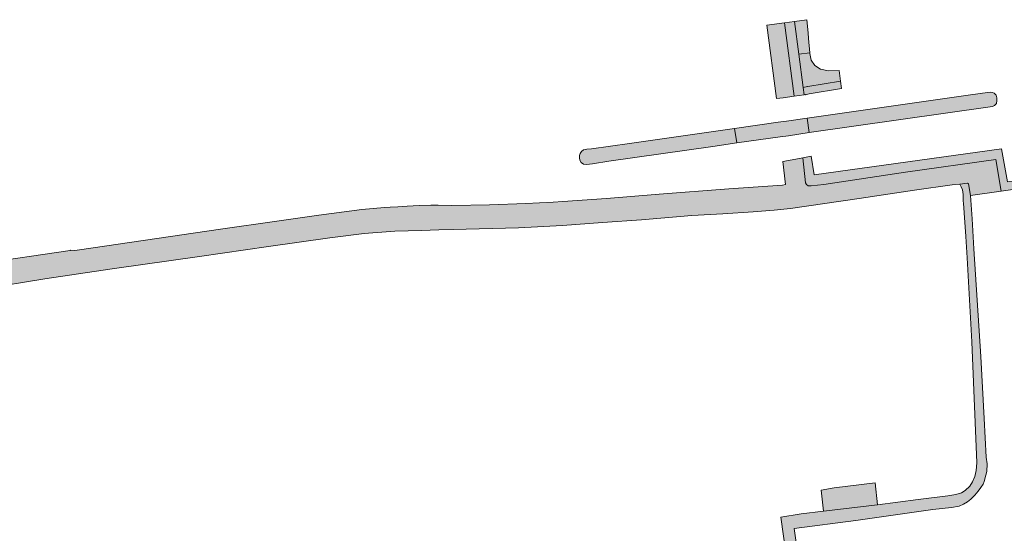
# Model space of a CAD drawing. Extents: x 97094 to 109644, y 463509 to 471969.
# Tile 130 of 256: x 102817 to 102949, y 468606 to 468675. Entities that reach past the tile are written whole.
import ezdxf

# ---------------------------------------------------------------- set-up
doc = ezdxf.new("R2010")
doc.units = 0
doc.layers.add('109 Onkruidbestrijding elementen', color=6, linetype='Continuous', lineweight=20, true_color=0xff00ff)

msp = doc.modelspace()

# ---------------------------------------------------------------- hatches: boundary and pattern name
at = {"layer": '109 Onkruidbestrijding elementen', "true_color": 0xff00ff}
for points in [[(102918.45, 468664.24), (102919.34, 468664.36), (102920.84, 468664.56), (102919.55, 468674.46), (102917.17, 468674.13), (102918.45, 468664.24)], [(102922.17, 468664.75), (102922.04, 468665.73), (102921.47, 468670.21), (102920.89, 468674.64), (102919.55, 468674.46), (102920.84, 468664.56), (102922.17, 468664.75)], [(102920.89, 468674.64), (102921.47, 468670.21), (102922.94, 468670.42), (102922.76, 468672.33), (102922.75, 468673.08), (102922.54, 468674.87), (102920.89, 468674.64)], [(102922.94, 468670.42), (102921.47, 468670.21), (102922.04, 468665.73), (102922.65, 468665.85), (102922.67, 468665.85), (102927.1, 468666.6), (102926.91, 468668.03), (102925.47, 468668), (102924.37, 468668.2), (102923.65, 468668.69), (102923.15, 468669.4), (102922.95, 468670.33), (102922.94, 468670.42)], [(102922.04, 468665.73), (102922.17, 468664.75), (102922.32, 468664.78), (102922.35, 468664.76), (102922.86, 468664.87), (102927.23, 468665.61), (102927.1, 468666.6), (102922.67, 468665.85), (102922.65, 468665.85), (102922.04, 468665.73)], [(102922.61, 468661.6), (102922.88, 468659.65), (102947.26, 468663.11), (102947.56, 468663.17), (102947.85, 468663.32), (102948.09, 468663.58), (102948.16, 468663.96), (102948.15, 468664.35), (102948.06, 468664.68), (102947.78, 468664.95), (102947.57, 468665.06), (102947.32, 468665.1), (102946.87, 468665.06), (102944.61, 468664.74), (102922.61, 468661.6)], [(102919.81, 468661.21), (102918.7, 468661.06), (102912.82, 468660.22), (102913.14, 468658.26), (102918.96, 468659.07), (102920.1, 468659.24), (102922.88, 468659.65), (102922.61, 468661.6), (102919.81, 468661.21)], [(102912.82, 468660.22), (102898.66, 468658.2), (102893.53, 468657.47), (102892.92, 468657.4), (102892.47, 468657.33), (102892.21, 468657.11), (102892.02, 468656.84), (102891.94, 468656.57), (102891.93, 468656.25), (102891.97, 468655.94), (102892.17, 468655.63), (102892.47, 468655.4), (102892.86, 468655.35), (102893.67, 468655.44), (102895.88, 468655.8), (102909.87, 468657.8), (102913.14, 468658.26), (102912.82, 468660.22)], [(102923.14, 468656.49), (102922.02, 468656.27), (102922.37, 468652.9), (102922.49, 468652.64), (102922.71, 468652.49), (102923.14, 468652.48), (102924.86, 468652.66), (102935.83, 468654.32), (102948, 468656.03), (102948.71, 468651.78), (102958.04, 468653.13), (102957.81, 468654.14), (102949.6, 468653), (102948.78, 468657.46), (102923.52, 468653.96), (102923.14, 468656.49)], [(102922.02, 468656.27), (102920.58, 468656), (102919.33, 468655.76), (102919.69, 468652.66), (102919.29, 468652.56), (102912.06, 468652.06), (102902.68, 468651.35), (102895.56, 468650.79), (102889.67, 468650.38), (102888.39, 468650.3), (102884.69, 468650.09), (102879.79, 468649.92), (102874.72, 468649.83), (102872.87, 468649.87), (102871.89, 468649.86), (102870.33, 468649.82), (102868.7, 468649.75), (102867.47, 468649.66), (102866.41, 468649.6), (102865.67, 468649.55), (102862.62, 468649.27), (102856.81, 468648.54), (102851.17, 468647.73), (102843.58, 468646.66), (102829.76, 468644.63), (102824.57, 468643.87), (102823.93, 468643.78), (102823.35, 468643.83), (102823.33, 468643.77), (102811.02, 468641.98), (102810.25, 468641.77), (102809.56, 468641.54), (102808.92, 468641.31), (102808.87, 468641.28), (102808.86, 468641.27), (102808.85, 468641.25), (102808.84, 468641.24), (102808.84, 468641.23), (102808.83, 468641.21), (102808.82, 468641.2), (102808.81, 468641.19), (102808.8, 468641.17), (102808.79, 468641.16), (102808.78, 468641.15), (102808.77, 468641.14), (102808.76, 468641.12), (102808.75, 468641.11), (102808.74, 468641.1), (102808.73, 468641.09), (102808.72, 468641.08), (102808.71, 468641.06), (102808.7, 468641.05), (102808.68, 468641.04), (102808.67, 468641.03), (102808.66, 468641.02), (102808.65, 468641.01), (102808.64, 468641), (102808.62, 468640.99), (102808.61, 468640.98), (102808.6, 468640.97), (102808.58, 468640.96), (102808.57, 468640.95), (102808.56, 468640.94), (102808.54, 468640.93), (102794.25, 468634.77), (102748.81, 468627.82), (102749.28, 468624.68), (102754.24, 468625.32), (102772.09, 468628.11), (102795.52, 468631.83), (102811, 468638.51), (102811.74, 468638.62), (102811.89, 468638.65), (102819.61, 468639.91), (102819.9, 468639.96), (102828.97, 468641.31), (102840.72, 468642.97), (102850.03, 468644.29), (102858.3, 468645.46), (102862.94, 468646.07), (102867.05, 468646.39), (102870.62, 468646.48), (102872.96, 468646.54), (102874.89, 468646.59), (102883.73, 468646.83), (102889.65, 468647.14), (102895.01, 468647.54), (102900.28, 468647.88), (102907.05, 468648.49), (102911.24, 468648.71), (102915.32, 468648.97), (102918.15, 468649.19), (102920.35, 468649.44), (102929.59, 468650.78), (102937.06, 468651.91), (102942.11, 468652.62), (102943.14, 468652.72), (102944.18, 468652.83), (102944.31, 468652.76), (102944.58, 468651.19), (102948.71, 468651.78), (102948, 468656.03), (102935.83, 468654.32), (102924.86, 468652.66), (102923.14, 468652.48), (102922.71, 468652.49), (102922.49, 468652.64), (102922.37, 468652.9), (102922.02, 468656.27)], [(102919.07, 468607.82), (102921.1, 468593.1), (102923.81, 468575.42), (102922.8, 468575.13), (102923.08, 468573.28), (102923.6, 468573.34), (102924, 468573.52), (102924.49, 468573.73), (102924.85, 468574.07), (102925.16, 468574.47), (102925.4, 468574.85), (102925.51, 468575.41), (102925.51, 468575.83), (102925.4, 468576.52), (102923.5, 468588.65), (102921.72, 468599.95), (102920.84, 468606.28), (102929.14, 468607.39), (102939.52, 468608.86), (102942.05, 468609.13), (102943.07, 468609.33), (102943.67, 468609.58), (102944.21, 468609.89), (102944.66, 468610.27), (102945.16, 468610.78), (102945.61, 468611.33), (102945.99, 468611.81), (102946.3, 468612.27), (102946.46, 468612.64), (102946.67, 468613.47), (102946.81, 468614), (102946.83, 468615.02), (102946.73, 468615.91), (102946.43, 468621.13), (102945.98, 468629.47), (102945.48, 468637.08), (102945.03, 468644), (102944.99, 468644.81), (102944.82, 468648.02), (102944.7, 468649.94), (102944.58, 468651.19), (102944.31, 468652.76), (102944.18, 468652.83), (102943.14, 468652.72), (102943.32, 468652.35), (102943.5, 468651.92), (102943.61, 468651.32), (102943.63, 468650.42), (102943.65, 468650.13), (102943.74, 468648.84), (102943.95, 468645.67), (102944.15, 468642.78), (102944.8, 468631.47), (102945.45, 468615.13), (102945.38, 468614.14), (102945.16, 468613.3), (102944.87, 468612.57), (102944.5, 468611.99), (102943.89, 468611.42), (102943.38, 468611.1), (102942.64, 468610.87), (102941.55, 468610.71), (102937.57, 468610.19), (102932.07, 468609.51), (102924.8, 468608.62), (102921.77, 468608.29), (102919.07, 468607.82)], [(102924.8, 468608.62), (102932.07, 468609.51), (102931.74, 468612.47), (102926.22, 468611.8), (102924.48, 468611.47), (102924.8, 468608.62)]]:
    msp.add_hatch(color=6, dxfattribs=at).paths.add_polyline_path(points)

# ---------------------------------------------------------------- linework, layer by layer
at = {"layer": '109 Onkruidbestrijding elementen', "color": 3, "true_color": 0x00ff00}
for points in [[(102918.45, 468664.24), (102919.34, 468664.36), (102920.84, 468664.56), (102919.55, 468674.46), (102917.17, 468674.13), (102918.45, 468664.24)], [(102922.17, 468664.75), (102922.04, 468665.73), (102921.47, 468670.21), (102920.89, 468674.64), (102919.55, 468674.46), (102920.84, 468664.56), (102922.17, 468664.75)], [(102920.89, 468674.64), (102921.47, 468670.21), (102922.94, 468670.42), (102922.76, 468672.33), (102922.75, 468673.08), (102922.54, 468674.87), (102920.89, 468674.64)], [(102922.94, 468670.42), (102921.47, 468670.21), (102922.04, 468665.73), (102922.65, 468665.85), (102922.67, 468665.85), (102927.1, 468666.6), (102926.91, 468668.03), (102925.47, 468668), (102924.37, 468668.2), (102923.65, 468668.69), (102923.15, 468669.4), (102922.95, 468670.33), (102922.94, 468670.42)], [(102922.04, 468665.73), (102922.17, 468664.75), (102922.32, 468664.78), (102922.35, 468664.76), (102922.86, 468664.87), (102927.23, 468665.61), (102927.1, 468666.6), (102922.67, 468665.85), (102922.65, 468665.85), (102922.04, 468665.73)], [(102922.61, 468661.6), (102922.88, 468659.65), (102947.26, 468663.11), (102947.56, 468663.17), (102947.85, 468663.32), (102948.09, 468663.58), (102948.16, 468663.96), (102948.15, 468664.35), (102948.06, 468664.68), (102947.78, 468664.95), (102947.57, 468665.06), (102947.32, 468665.1), (102946.87, 468665.06), (102944.61, 468664.74), (102922.61, 468661.6)], [(102919.81, 468661.21), (102918.7, 468661.06), (102912.82, 468660.22), (102913.14, 468658.26), (102918.96, 468659.07), (102920.1, 468659.24), (102922.88, 468659.65), (102922.61, 468661.6), (102919.81, 468661.21)], [(102912.82, 468660.22), (102898.66, 468658.2), (102893.53, 468657.47), (102892.92, 468657.4), (102892.47, 468657.33), (102892.21, 468657.11), (102892.02, 468656.84), (102891.94, 468656.57), (102891.93, 468656.25), (102891.97, 468655.94), (102892.17, 468655.63), (102892.47, 468655.4), (102892.86, 468655.35), (102893.67, 468655.44), (102895.88, 468655.8), (102909.87, 468657.8), (102913.14, 468658.26), (102912.82, 468660.22)], [(102923.14, 468656.49), (102922.02, 468656.27), (102922.37, 468652.9), (102922.49, 468652.64), (102922.71, 468652.49), (102923.14, 468652.48), (102924.86, 468652.66), (102935.83, 468654.32), (102948, 468656.03), (102948.71, 468651.78), (102958.04, 468653.13), (102957.81, 468654.14), (102949.6, 468653), (102948.78, 468657.46), (102923.52, 468653.96), (102923.14, 468656.49)], [(102924.8, 468608.62), (102932.07, 468609.51), (102931.74, 468612.47), (102926.22, 468611.8), (102924.48, 468611.47), (102924.8, 468608.62)]]:
    msp.add_lwpolyline(points, close=True, dxfattribs=at)
for points in [[(102811.89, 468638.65), (102819.61, 468639.91), (102819.9, 468639.96), (102828.97, 468641.31), (102840.72, 468642.97), (102850.03, 468644.29), (102858.3, 468645.46), (102862.94, 468646.07), (102867.05, 468646.39), (102870.62, 468646.48), (102872.96, 468646.54), (102874.89, 468646.59), (102883.73, 468646.83), (102889.65, 468647.14), (102895.01, 468647.54), (102900.28, 468647.88), (102907.05, 468648.49), (102911.24, 468648.71), (102915.32, 468648.97), (102918.15, 468649.19), (102920.35, 468649.44), (102929.59, 468650.78), (102937.06, 468651.91), (102942.11, 468652.62), (102943.14, 468652.72), (102944.18, 468652.83), (102944.31, 468652.76), (102944.58, 468651.19), (102948.71, 468651.78), (102948, 468656.03), (102935.83, 468654.32), (102924.86, 468652.66), (102923.14, 468652.48), (102922.71, 468652.49), (102922.49, 468652.64), (102922.37, 468652.9), (102922.02, 468656.27), (102922.02, 468656.27), (102920.58, 468656), (102919.33, 468655.76), (102919.69, 468652.66), (102919.29, 468652.56), (102912.06, 468652.06), (102902.68, 468651.35), (102895.56, 468650.79), (102889.67, 468650.38), (102888.39, 468650.3), (102884.69, 468650.09), (102879.79, 468649.92), (102874.72, 468649.83), (102872.87, 468649.87), (102871.89, 468649.86), (102870.33, 468649.82), (102868.7, 468649.75), (102867.47, 468649.66), (102866.41, 468649.6), (102865.67, 468649.55), (102862.62, 468649.27), (102856.81, 468648.54), (102851.17, 468647.73), (102843.58, 468646.66), (102829.76, 468644.63), (102824.57, 468643.87), (102823.93, 468643.78), (102823.35, 468643.83), (102823.33, 468643.77), (102811.02, 468641.98)], [(102921.72, 468599.95), (102920.84, 468606.28), (102929.14, 468607.39), (102939.52, 468608.86), (102942.05, 468609.13), (102943.07, 468609.33), (102943.67, 468609.58), (102944.21, 468609.89), (102944.66, 468610.27), (102945.16, 468610.78), (102945.61, 468611.33), (102945.99, 468611.81), (102946.3, 468612.27), (102946.46, 468612.64), (102946.67, 468613.47), (102946.81, 468614), (102946.83, 468615.02), (102946.73, 468615.91), (102946.43, 468621.13), (102945.98, 468629.47), (102945.48, 468637.08), (102945.03, 468644), (102944.99, 468644.81), (102944.82, 468648.02), (102944.7, 468649.94), (102944.58, 468651.19), (102944.31, 468652.76), (102944.18, 468652.83), (102943.14, 468652.72), (102943.32, 468652.35), (102943.5, 468651.92), (102943.61, 468651.32), (102943.63, 468650.42), (102943.65, 468650.13), (102943.74, 468648.84), (102943.95, 468645.67), (102944.15, 468642.78), (102944.8, 468631.47), (102945.45, 468615.13), (102945.38, 468614.14), (102945.16, 468613.3), (102944.87, 468612.57), (102944.5, 468611.99), (102943.89, 468611.42), (102943.38, 468611.1), (102942.64, 468610.87), (102941.55, 468610.71), (102937.57, 468610.19), (102932.07, 468609.51), (102924.8, 468608.62), (102921.77, 468608.29), (102919.07, 468607.82), (102919.07, 468607.82), (102921.1, 468593.1)]]:
    msp.add_lwpolyline(points, dxfattribs=at)

doc.saveas('drawing.dxf')
